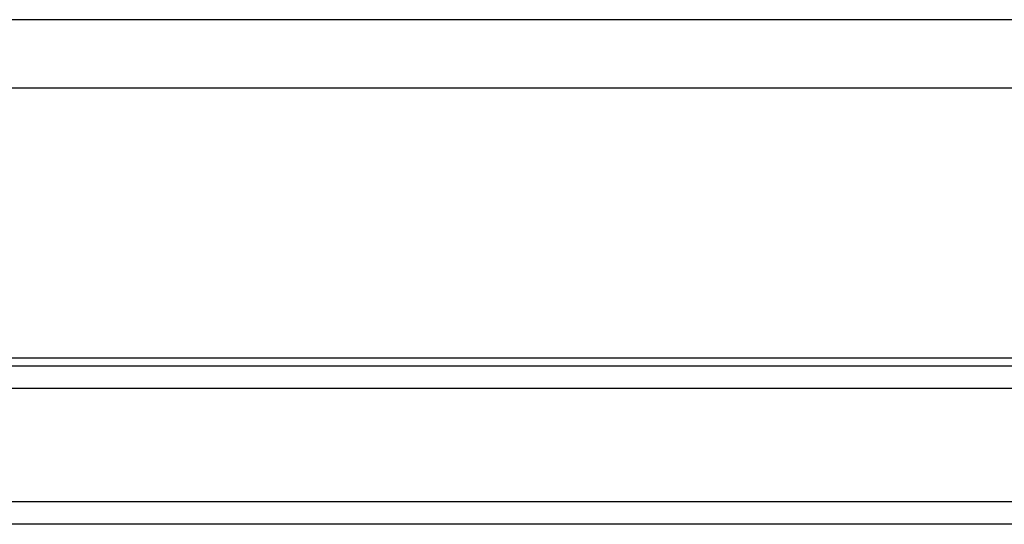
# Model space of a CAD drawing. Header units: inches. Extents: x 6 to 216, y 11 to 118.
# Tile 117 of 212: x 19.52 to 21.85, y 86.39 to 87.58. Entities that reach past the tile are written whole.
import ezdxf

# ---------------------------------------------------------------- set-up
doc = ezdxf.new("R2010")
doc.units = ezdxf.units.IN
doc.header["$MEASUREMENT"] = 0
doc.layers.add('Visible Edges(ANSI)', color=7, linetype='Continuous', lineweight=25)
doc.layers.add('Visible Tangent Edges(ANSI)', color=7, linetype='Continuous', lineweight=25)

msp = doc.modelspace()

# ---------------------------------------------------------------- linework, layer by layer
at = {"layer": 'Visible Edges(ANSI)'}
for p, q in [((41.3062, 87.5817), (5.7102, 87.5817)), ((41.3062, 86.7817), (5.7102, 86.7817)), ((7.7633, 86.7637), (22.8423, 86.7637)), ((23.1262, 86.3887), (8.4176, 86.3887))]:
    msp.add_line(p, q, dxfattribs=at)
at = {"layer": 'Visible Tangent Edges(ANSI)'}
for p, q in [((5.7102, 87.4207), (41.3062, 87.4207)), ((23.1243, 86.7098), (9.0869, 86.7098)), ((8.4176, 86.4425), (23.1252, 86.4425))]:
    msp.add_line(p, q, dxfattribs=at)

doc.saveas('drawing.dxf')
